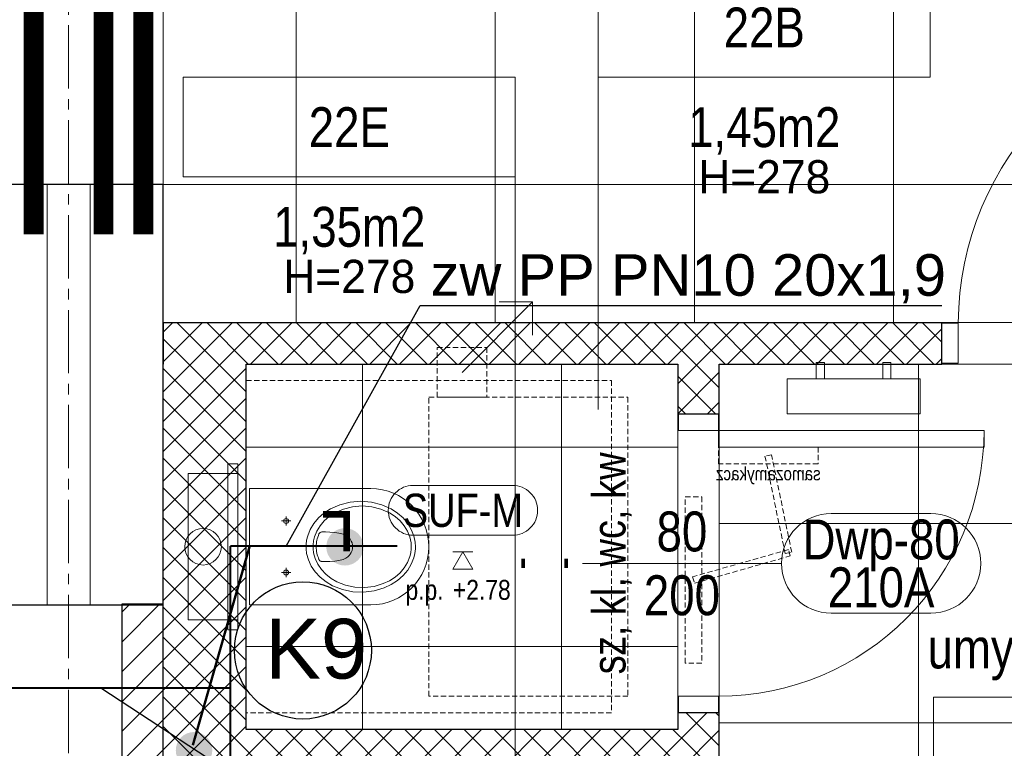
# Model space of a CAD drawing. Header units: millimetres. Extents: x -291747 to 77132, y 46721 to 203932.
# Tile 57 of 110: x 69240 to 69537, y 91142 to 91361. Entities that reach past the tile are written whole.
import ezdxf
from ezdxf.enums import TextEntityAlignment as Align
from ezdxf.lldxf.tags import DXFTag

# ---------------------------------------------------------------- set-up
doc = ezdxf.new("R2010")
doc.units = ezdxf.units.MM
doc.header["$MEASUREMENT"] = 0
for name, pattern in [('xreff_LSN_szatnie_PW_rzuty_14$0$CENTER', [2, 1.25, -0.25, 0.25, -0.25]), ('xreff_LSN_szatnie_PW_rzuty_14$0$CENTER2', [28.575, 19.05, -3.175, 3.175, -3.175]), ('xreff_LSN_szatnie_PW_rzuty_14$0$DASHED', [19.05, 12.7, -6.35]), ('xreff_LSN_szatnie_PW_rzuty_14$0$HIDDEN2', [4.7625, 3.175, -1.5875])]:
    doc.linetypes.add(name, pattern=pattern)
doc.layers.get('0').update_dxf_attribs({"lineweight": 9})
doc.layers.get('Defpoints').update_dxf_attribs({"lineweight": 9})
for name, color, linetype, lineweight in [('FL-xref', 250, 'Continuous', 9), ('FL_ks_nad posadzka', 12, 'Continuous', 50), ('FL_opisy_kanaliza', 1, 'Continuous', 25), ('FL_opisy_woda', 7, 'Continuous', 25), ('FL_Zimna_woda-do odbiorników', 5, 'SOLID', 40), ('xreff_LSN_szatnie_PW_rzuty_14$0$A drzwi płytowe', 252, 'Continuous', 9), ('xreff_LSN_szatnie_PW_rzuty_14$0$A drzwi samozamykacze', 252, 'Continuous', 9), ('xreff_LSN_szatnie_PW_rzuty_14$0$A hatch', 8, 'Continuous', 5), ('xreff_LSN_szatnie_PW_rzuty_14$0$A hatch ściany', 252, 'Continuous', 9), ('xreff_LSN_szatnie_PW_rzuty_14$0$A opis', 252, 'Continuous', 9), ('xreff_LSN_szatnie_PW_rzuty_14$0$A opis pom', 252, 'Continuous', 9), ('xreff_LSN_szatnie_PW_rzuty_14$0$A opis pom pow', 252, 'Continuous', 9), ('xreff_LSN_szatnie_PW_rzuty_14$0$A opis stolarka', 252, 'Continuous', 9), ('xreff_LSN_szatnie_PW_rzuty_14$0$A opis stolarka NWD typ', 252, 'Continuous', 9), ('xreff_LSN_szatnie_PW_rzuty_14$0$A opis stolarka NWD wyposażenie', 252, 'Continuous', 9), ('xreff_LSN_szatnie_PW_rzuty_14$0$A opis technologia', 8, 'Continuous', 13), ('xreff_LSN_szatnie_PW_rzuty_14$0$A sufit', 252, 'Continuous', 9), ('xreff_LSN_szatnie_PW_rzuty_14$0$A sufit obrys', 252, 'Continuous', 9), ('xreff_LSN_szatnie_PW_rzuty_14$0$A sufit podwieszany opis', 8, 'Continuous', 13), ('xreff_LSN_szatnie_PW_rzuty_14$0$A widok wyżej', 252, 'xreff_LSN_szatnie_PW_rzuty_14$0$DASHED', 9), ('xreff_LSN_szatnie_PW_rzuty_14$0$A wyposazenie sanitarne', 8, 'Continuous', 9), ('xreff_LSN_szatnie_PW_rzuty_14$0$A-Wall', 252, 'Continuous', 9), ('xreff_LSN_szatnie_PW_rzuty_14$0$IS grzejniki', 8, 'Continuous', 9), ('xreff_LSN_szatnie_PW_rzuty_14$0$IS wentylacja kratki istniejace', 8, 'Continuous', 9), ('xreff_LSN_szatnie_PW_rzuty_14$0$S-Grid-Iden', 8, 'xreff_LSN_szatnie_PW_rzuty_14$0$CENTER2', 9)]:
    doc.layers.add(name, color=color, linetype=linetype, lineweight=lineweight)
doc.layers.add('xreff_LSN_szatnie_PW_rzuty_14$0$A nadproza SBN', color=252, linetype='xreff_LSN_szatnie_PW_rzuty_14$0$CENTER', lineweight=9, transparency=0.25)
doc.layers.add('xreff_LSN_szatnie_PW_rzuty_14$0$A opis ppoż drzwi', color=252, linetype='Continuous', lineweight=9, transparency=0.25)
doc.styles.get("Standard").update_dxf_attribs({"font": 'arial.ttf'})
doc.styles.add('xreff_LSN_szatnie_PW_rzuty_14$0$Standard', font='txt')
doc.styles.add('xreff_LSN_szatnie_PW_rzuty_14$0$STYL ASA', font='ARIALN.TTF')
tags = doc.linetypes.add('SOLID', pattern=[10, 10, 0]).pattern_tags.tags
tags[6:7] = [DXFTag(74, 4), DXFTag(75, 0), DXFTag(340, '0'), DXFTag(46, 0.0), DXFTag(50, 0.0), DXFTag(44, 0.0), DXFTag(45, 0.0)]
tags[4:5] = [DXFTag(74, 4), DXFTag(75, 0), DXFTag(340, '0'), DXFTag(46, 0.0), DXFTag(50, 0.0), DXFTag(44, 0.0), DXFTag(45, 0.0)]
doc.dimstyles.get("Standard").update_dxf_attribs({"dimtxt": 0.18, "dimasz": 0.18, "dimexe": 0.18, "dimexo": 0.0625, "dimgap": 0.09, "dimtad": 0, "dimtih": 1, "dimtoh": 1, "dimdec": 4, "dimzin": 0, "dimdsep": 46, "dimtxsty": 'Standard', "dimcen": 0.09, "dimadec": 0, "dimazin": 0, "dimtfac": 1, "dimtdec": 4, "dimtofl": 0, "dimtmove": 0, "dimatfit": 3, "dimfxl": 1, "dimtolj": 1, "dimtzin": 0, "dimarcsym": 0})
pattern_1 = [(45, (0, 0), (-4.49012806, 4.49012806), []), (135, (0, 0), (-4.49012806, -4.49012806), [])]

# ---------------------------------------------------------------- blocks, each defined once
blk = doc.blocks.new('xreff_LSN_szatnie_PW_rzuty_14$0$miska ustepowa')
at = {"ltscale": 0.15}
for points in [[(22, 2.5), (22, 17.5), (-22, 17.5), (-22, 2.5)], [(-25, 2.5), (-25, 5.5), (25, 5.5), (25, 2.5)], [(-22, 2.5), (-22, 5.5), (-25, 5.5), (-25, 2.5)], [(22, 2.5), (22, 5.5), (25, 5.5), (25, 2.5)]]:
    blk.add_lwpolyline(points, close=True, dxfattribs=at)
blk.add_lwpolyline([(-17.5, -37.5), (-17.5, -1), (17.5, -1), (17.5, -37.5, -1)], format="xyb", close=True, dxfattribs=at)
at = {"ltscale": 0.15, "elevation": 0}
for points in [[(-7.75, -13.4), (-7.75, -10.6)], [(7.75, -13.4), (7.75, -10.6)], [(-9.15, -12), (-6.35, -12)], [(9.15, -12), (6.35, -12)]]:
    blk.add_lwpolyline(points, dxfattribs=at)
at = {"ltscale": 0.15}
for points in [[(0, -51, 0), (1.34, -50.92, 0), (3.32, -50.49, 0), (5.23, -49.73, 0), (7.04, -48.64, 0), (8.69, -47.25, 0), (10.14, -45.58, 0), (11.37, -43.66, 0), (12.63, -40.81, 0), (13.42, -37.71, 0), (13.69, -34.5, 0), (13.42, -31.29, 0), (12.63, -28.19, 0), (11.37, -25.34, 0), (10.14, -23.42, 0), (8.69, -21.75, 0), (7.04, -20.36, 0), (5.23, -19.27, 0), (3.32, -18.51, 0), (2, -18.19, 0), (0.67, -18.02, 0), (-0.67, -18.02, 0), (-2, -18.19, 0), (-3.97, -18.73, 0), (-5.85, -19.6, 0), (-7.6, -20.79, 0), (-9.2, -22.28, 0), (-10.58, -24.03, 0), (-11.73, -26.02, 0), (-12.88, -28.95, 0), (-13.54, -32.08, 0), (-13.67, -35.31, 0), (-13.27, -38.5, 0), (-12.36, -41.55, 0), (-11.37, -43.66, 0), (-10.14, -45.58, 0), (-8.69, -47.25, 0), (-7.04, -48.64, 0), (-5.23, -49.73, 0), (-3.32, -50.49, 0), (-2, -50.82, 0), (-0.67, -50.98, 0)], [(0, -49.72, 0), (1.2, -49.65, 0), (2.99, -49.27, 0), (4.7, -48.58, 0), (6.32, -47.6, 0), (7.81, -46.36, 0), (9.12, -44.86, 0), (10.22, -43.14, 0), (11.36, -40.58, 0), (12.06, -37.81, 0), (12.31, -34.93, 0), (12.06, -32.05, 0), (11.36, -29.27, 0), (10.22, -26.71, 0), (9.12, -24.99, 0), (7.81, -23.49, 0), (6.32, -22.25, 0), (4.7, -21.27, 0), (2.99, -20.59, 0), (1.8, -20.3, 0), (0.6, -20.15, 0), (-0.6, -20.15, 0), (-1.8, -20.3, 0), (-3.57, -20.78, 0), (-5.26, -21.57, 0), (-6.84, -22.64, 0), (-8.27, -23.97, 0), (-9.51, -25.54, 0), (-10.55, -27.32, 0), (-11.58, -29.95, 0), (-12.17, -32.76, 0), (-12.29, -35.65, 0), (-11.93, -38.52, 0), (-11.11, -41.25, 0), (-10.22, -43.14, 0), (-9.12, -44.86, 0), (-7.81, -46.36, 0), (-6.32, -47.6, 0), (-4.7, -48.58, 0), (-2.98, -49.27, 0), (-1.8, -49.56, 0), (-0.6, -49.7, 0)]]:
    blk.add_polyline3d(points, close=True, dxfattribs=at)
for points in [[(-3.84, -21.91, 0), (-3.98, -21.98, 0), (-4.1, -22.07, 0), (-4.2, -22.18, 0), (-4.29, -22.3, 0), (-4.36, -22.44, 0), (-4.42, -22.59, 0), (-4.45, -22.76, 0), (-4.46, -22.93, 0)], [(0, -32.03, 0), (-0.57, -31.99, 0), (-1.15, -31.86, 0), (-1.71, -31.64, 0), (-2.26, -31.32, 0), (-2.64, -31.01, 0), (-3, -30.63, 0), (-3.43, -29.99, 0), (-3.79, -29.2, 0), (-4.13, -27.92, 0), (-4.31, -26.66, 0), (-4.42, -25.16, 0), (-4.45, -23.87, 0), (-4.46, -22.93, 0)], [(-3.84, -21.91, 0), (-3.37, -21.72, 0), (-2.9, -21.55, 0), (-2.42, -21.41, 0), (-1.94, -21.29, 0), (-1.46, -21.2, 0), (-0.97, -21.14, 0), (-0.49, -21.1, 0), (0, -21.08, 0)], [(3.84, -21.91, 0), (3.37, -21.72, 0), (2.9, -21.55, 0), (2.42, -21.41, 0), (1.94, -21.29, 0), (1.46, -21.2, 0), (0.97, -21.14, 0), (0.49, -21.1, 0), (0, -21.08, 0)], [(0, -32.03, 0), (0.57, -31.99, 0), (1.15, -31.86, 0), (1.71, -31.64, 0), (2.26, -31.32, 0), (2.64, -31.01, 0), (3, -30.63, 0), (3.43, -29.99, 0), (3.79, -29.2, 0), (4.13, -27.92, 0), (4.31, -26.66, 0), (4.42, -25.16, 0), (4.45, -23.87, 0), (4.46, -22.93, 0)], [(3.84, -21.91, 0), (3.98, -21.98, 0), (4.1, -22.07, 0), (4.2, -22.18, 0), (4.29, -22.3, 0), (4.36, -22.44, 0), (4.42, -22.59, 0), (4.45, -22.76, 0), (4.46, -22.93, 0)]]:
    blk.add_polyline3d(points, dxfattribs=at)
for centre, radius in [((0, 13), 5.5), ((-7.75, -12, 0), 0.75), ((7.75, -12, 0), 0.75)]:
    blk.add_circle(centre, radius, dxfattribs=at)
at = {"layer": 'Defpoints', "linetype": 'xreff_LSN_szatnie_PW_rzuty_14$0$HIDDEN2', "ltscale": 0.5}
for points in [[(-50, 0), (50, 0), (50, -110), (-50, -110)], [(-45, -55), (45, -55), (45, -115), (-45, -115)]]:
    blk.add_lwpolyline(points, close=True, dxfattribs=at)
blk = doc.blocks.new('xreff_LSN_szatnie_PW_rzuty_14$0$samozamykacz')
at = {"linetype": 'xreff_LSN_szatnie_PW_rzuty_14$0$HIDDEN2', "ltscale": 0.5}
for points in [[(10, -5), (60, -5), (60, 0), (10, 0)], [(25.86, -31.09), (34.04, -2.23), (35.96, -2.77), (27.78, -31.64)], [(0, -40), (0, -10), (-5, -10), (-5, -40)], [(-2.3, -24.02), (27.08, -30.11), (26.67, -32.07), (-2.7, -25.98)]]:
    blk.add_lwpolyline(points, close=True, dxfattribs=at)
at = {"insert": (1, -25), "char_height": 4, "attachment_point": 2, "rotation": 90, "style": 'xreff_LSN_szatnie_PW_rzuty_14$0$STYL ASA'}
blk.add_mtext_dynamic_manual_height_columns('\\pxqc;samozamykacz', width=75.7344, gutter_width=1, heights=[0], dxfattribs=at)
blk = doc.blocks.new('xreff_LSN_szatnie_PW_rzuty_14$0$środek')
blk.add_line((0, 0), (0, -10))
blk = doc.blocks.new('xreff_LSN_szatnie_PW_rzuty_14$0$ddtag_RIGHT')
at = {"transparency": 33554687}
blk.add_lwpolyline([(30, 0), (-30, 0)], dxfattribs=at)
at = {"layer": 'xreff_LSN_szatnie_PW_rzuty_14$0$A opis stolarka NWD typ', "transparency": 33554687}
blk.add_lwpolyline([(75, 15, -1), (75, -15), (45, -15, -1), (45, 15)], format="xyb", close=True, dxfattribs=at)
at = {"ltscale": 0.1, "transparency": 33554687, "style": 'xreff_LSN_szatnie_PW_rzuty_14$0$STYL ASA'}
blk.add_attdef('DOORS:AKUSTYKA', text='', height=10, rotation=90, dxfattribs=at).set_placement((-49, 0), align=Align.MIDDLE_CENTER)
blk.add_attdef('DOORS:SZEROKOŚĆ', text='', height=12, dxfattribs=at).set_placement((0, 0, 0), align=Align.BOTTOM_CENTER)
blk.add_attdef('DOORS:WYSOKOŚĆ', text='', height=12, dxfattribs=at).set_placement((0, -3.6, 0), align=Align.TOP_CENTER)
at = {"layer": 'xreff_LSN_szatnie_PW_rzuty_14$0$A opis ppoż drzwi', "ltscale": 0.1, "transparency": 33554687, "style": 'xreff_LSN_szatnie_PW_rzuty_14$0$STYL ASA'}
blk.add_attdef('DOORS:PPOŻ', text='', height=10, rotation=90, dxfattribs=at).set_placement((-36, 0), align=Align.MIDDLE_CENTER)
at = {"layer": 'xreff_LSN_szatnie_PW_rzuty_14$0$A opis stolarka NWD typ', "ltscale": 0.1, "transparency": 33554687, "style": 'xreff_LSN_szatnie_PW_rzuty_14$0$STYL ASA'}
blk.add_attdef('DOORS:TYP', text='', height=12, dxfattribs=at).set_placement((60, -2.4, 0), align=Align.BOTTOM_CENTER)
blk.add_attdef('DOORS:PODTYP', text='', height=12, dxfattribs=at).set_placement((60, -1.2, 0), align=Align.TOP_CENTER)
at = {"layer": 'xreff_LSN_szatnie_PW_rzuty_14$0$A opis stolarka NWD wyposażenie', "ltscale": 0.1, "transparency": 33554687, "style": 'xreff_LSN_szatnie_PW_rzuty_14$0$STYL ASA'}
blk.add_attdef('DOORS:WYPOSAŻENIE', text='', height=10, rotation=90, dxfattribs=at).set_placement((-22, 0), align=Align.MIDDLE_CENTER)
blk = doc.blocks.new('xreff_LSN_szatnie_PW_rzuty_14$0$tag wn')
blk.add_lwpolyline([(-25, -7.5), (25, -7.5), (25, 7.5), (-25, 7.5)], close=True)
at = {"style": 'xreff_LSN_szatnie_PW_rzuty_14$0$STYL ASA'}
blk.add_attdef('ROOM:NO', text='', height=6, dxfattribs=at).set_placement((0, 0), align=Align.MIDDLE_CENTER)
at = {"layer": 'xreff_LSN_szatnie_PW_rzuty_14$0$A opis pom pow', "style": 'xreff_LSN_szatnie_PW_rzuty_14$0$STYL ASA'}
blk.add_attdef('ROOM:AREA', text='', height=6, dxfattribs=at).set_placement((0, -15), align=Align.MIDDLE_CENTER)
blk = doc.blocks.new('xreff_LSN_szatnie_PW_rzuty_14$0$metka')
blk.add_lwpolyline([(-15, -7.5), (15, -7.5, 0.414214), (22.5, 0), (22.5, 0, 0.414214), (15, 7.5), (-15, 7.5, 0.414214), (-22.5, 0), (-22.5, 0, 0.414214)], format="xyb", close=True)
at = {"style": 'xreff_LSN_szatnie_PW_rzuty_14$0$STYL ASA'}
blk.add_attdef('DETAIL:NO', text='', height=10, dxfattribs=at).set_placement((0, 0), align=Align.MIDDLE_CENTER)
blk = doc.blocks.new('xreff_LSN_szatnie_PW_rzuty_14$0$Anno_Elevation_Label_8')
at = {"color": 0, "linetype": 'ByBlock'}
blk.add_line((-0.05, 0), (0.05, 0), dxfattribs=at)
blk.add_lwpolyline([(0, 0), (-0.05, -0.0866), (0.05, -0.0866)], close=True, dxfattribs=at)
at = {"color": 0, "linetype": 'ByBlock', "style": 'xreff_LSN_szatnie_PW_rzuty_14$0$STYL ASA'}
blk.add_attdef('PREFIX', text='', height=0.1, dxfattribs=at).set_placement((-0.0971, -0.2406), align=Align.RIGHT)
for tag, p in [('ELEVATION', (-0.05, -0.2406)), ('SUFFIX', (-0.05, -0.3811))]:
    blk.add_attdef(tag, p, '', height=0.1, dxfattribs=at)
blk = doc.blocks.new('xreff_LSN_szatnie_PW_rzuty_14')
at = {"layer": 'xreff_LSN_szatnie_PW_rzuty_14$0$A hatch', "linetype": 'Continuous', "lineweight": 5}
h = blk.add_hatch(dxfattribs=at)
h.set_pattern_fill('ANSI31', color=256, scale=2, style=0)
h.set_pattern_definition([(45, (0, 0), (-4.49012806, 4.49012806), [])])
h.paths.add_polyline_path([(69271.18, 91017.22), (69283.68, 91017.22), (69283.68, 91185.41), (69271.18, 91185.41)], flags=0)
at = {"layer": 'xreff_LSN_szatnie_PW_rzuty_14$0$A hatch ściany', "linetype": 'Continuous', "lineweight": 9}
h = blk.add_hatch(dxfattribs=at)
h.set_pattern_fill('ANSI37', color=256, scale=2, style=0)
h.set_pattern_definition(pattern_1)
h.paths.add_polyline_path([(69438.68, 91270.22), (69442.85, 91260.85), (69451.18, 91257.72), (69518.18, 91257.72), (69518.18, 91270.22)], flags=0)
h.paths.add_polyline_path([(69618.18, 91270.22), (69618.18, 91257.72), (69685.18, 91257.72), (69693.52, 91260.85), (69697.68, 91270.22)], flags=0)
h.paths.add_polyline_path([(69102.68, 91257.72), (69226.68, 91257.72), (69226.68, 91270.22), (69102.68, 91270.22)], flags=0)
h.paths.add_polyline_path([(68961.18, 91270.22), (68957.02, 91260.85), (68961.18, 91257.72), (68971.18, 91257.72), (68971.18, 91270.22)], flags=0)
h.paths.add_polyline_path([(69071.18, 91270.22), (69071.18, 91257.72), (69097.68, 91257.72), (69102.68, 91257.72), (69102.68, 91270.22)], flags=0)
h.paths.add_polyline_path([(68837.68, 91270.22), (68668.68, 91270.22), (68668.68, 91258.22), (68668.68, 91257.72), (68827.68, 91257.72), (68827.68, 91258.22), (68837.68, 91263.22)], flags=0)
h.paths.add_polyline_path([(68842.68, 91257.72), (68842.68, 91270.22), (68837.68, 91270.22), (68837.68, 91257.72)], flags=0)
h.paths.add_polyline_path([(68942.68, 91270.22), (68942.68, 91257.72), (68948.68, 91257.72), (68957.02, 91260.85), (68961.18, 91270.22)], flags=0)
h.paths.add_polyline_path([(69292.02, 91259.8), (69283.68, 91270.22), (69283.68, 91257.72)], flags=0)
h.paths.add_polyline_path([(69283.68, 91270.22), (69292.02, 91259.8), (69308.68, 91257.72), (69438.68, 91257.72), (69442.85, 91260.85), (69438.68, 91270.22)], flags=0)
h.paths.add_polyline_path([(69697.68, 91270.22), (69693.52, 91260.85), (69697.68, 91257.72), (69759.68, 91257.72), (69761.68, 91261.64), (69762.68, 91270.22)], flags=0)
h.paths.add_polyline_path([(69762.68, 91270.22), (69761.68, 91261.64), (69762.68, 91257.72), (69852.68, 91257.72), (69852.68, 91270.22)], flags=0)
h = blk.add_hatch(dxfattribs=at)
h.set_pattern_fill('ANSI37', color=256, scale=2, style=0)
h.set_pattern_definition([(45, (0, 0), (-4.49012806, 4.49012806), []), (135, (0, 0), (-4.49012806, -4.49012806), [])])
h.paths.add_polyline_path([(69438.68, 90957.22), (69451.18, 90969.72), (69451.18, 91017.22), (69441.81, 91021.39), (69438.68, 91017.22)], flags=0)
h.paths.add_polyline_path([(69438.68, 91029.72), (69441.81, 91021.39), (69451.18, 91017.22), (69451.18, 91036.23), (69438.68, 91036.23)], flags=0)
h.paths.add_polyline_path([(69438.68, 91126.23), (69451.18, 91126.23), (69451.18, 91147.72), (69441.81, 91143.55), (69438.68, 91135.22)], flags=0)
h.paths.add_polyline_path([(69438.68, 91147.72), (69441.81, 91143.55), (69451.18, 91147.72), (69451.18, 91152.72), (69438.68, 91152.72)], flags=0)
h.paths.add_polyline_path([(69438.68, 91242.72), (69451.18, 91242.72), (69451.18, 91257.72), (69442.85, 91260.85), (69438.68, 91257.72)], flags=0)
h = blk.add_hatch(dxfattribs=at)
h.set_pattern_fill('ANSI37', color=256, scale=2, angle=-360, style=0)
h.set_pattern_definition([(45, (0, 0), (-4.49012806, 4.49012806), []), (135, (0, 0), (-4.49012806, -4.49012806), [])])
h.paths.add_polyline_path([(69308.68, 91257.72), (69292.02, 91259.8), (69283.68, 91257.72), (69283.68, 91147.72), (69301.39, 91143.55), (69308.68, 91147.72)], flags=0)
h.paths.add_polyline_path([(69308.68, 91135.22), (69301.39, 91143.55), (69283.68, 91147.72), (69283.68, 91017.22), (69308.68, 91029.72)], flags=0)
h = blk.add_hatch(dxfattribs=at)
h.set_pattern_fill('ANSI37', color=256, scale=2, style=0)
h.set_pattern_definition(pattern_1)
h.paths.add_polyline_path([(69308.68, 91147.72), (69301.39, 91143.55), (69308.68, 91135.22), (69438.68, 91135.22), (69441.81, 91143.55), (69438.68, 91147.72)], flags=0)
at = {"layer": 'xreff_LSN_szatnie_PW_rzuty_14$0$A drzwi płytowe', "linetype": 'Continuous', "lineweight": 9, "ltscale": 0.2}
for points in [[(69523.18, 91257.97), (69518.18, 91257.97), (69518.18, 91269.97), (69523.18, 91269.97)], [(69438.93, 91237.72), (69438.93, 91242.72), (69450.93, 91242.72), (69450.93, 91237.72)], [(69438.93, 91157.72), (69438.93, 91152.72), (69450.93, 91152.72), (69450.93, 91157.72)]]:
    blk.add_lwpolyline(points, close=True, dxfattribs=at)
at = {"layer": 'xreff_LSN_szatnie_PW_rzuty_14$0$A drzwi płytowe', "linetype": 'Continuous', "lineweight": 9}
blk.add_lwpolyline([(69450.93, 91237.72), (69450.93, 91232.72), (69530.93, 91232.72), (69530.93, 91237.72)], close=True, dxfattribs=at)
at = {"layer": 'xreff_LSN_szatnie_PW_rzuty_14$0$A drzwi płytowe', "linetype": 'Continuous', "lineweight": 9, "ltscale": 0.2, "extrusion": (0, 0, -1)}
blk.add_arc((-69613.18, 91269.97), 90, 0, 90, dxfattribs=at)
at = {"layer": 'xreff_LSN_szatnie_PW_rzuty_14$0$A drzwi płytowe', "linetype": 'Continuous', "lineweight": 9, "ltscale": 0.2}
blk.add_arc((69450.93, 91237.72), 80, 270, 0, dxfattribs=at)
at = {"layer": 'xreff_LSN_szatnie_PW_rzuty_14$0$A nadproza SBN', "ltscale": 4, "const_width": 6}
for points in [[(69244.68, 91446.72), (69244.68, 91296.72)], [(69265.68, 91446.72), (69265.68, 91296.72)], [(69277.68, 91446.72), (69277.68, 91296.72)]]:
    blk.add_lwpolyline(points, dxfattribs=at)
at = {"layer": 'xreff_LSN_szatnie_PW_rzuty_14$0$A opis pom'}
for points in [[(69414.72, 91344.02), (69414.72, 91244.02)], [(69389.72, 91314.02), (69389.72, 91114.02)]]:
    blk.add_lwpolyline(points, dxfattribs=at)
at = {"layer": 'xreff_LSN_szatnie_PW_rzuty_14$0$A sufit', "linetype": 'Continuous', "lineweight": 9}
for p, q in [((69323.68, 91270.22), (69323.68, 91473.22)), ((69383.68, 91270.22), (69383.68, 91473.22)), ((69443.68, 91270.22), (69443.68, 91473.22)), ((69503.68, 91270.22), (69503.68, 91473.22)), ((69283.68, 91311.72), (70083.68, 91311.72)), ((69343.68, 91147.72), (69343.68, 91257.72)), ((69403.68, 91147.72), (69403.68, 91257.72)), ((69451.18, 90969.72), (69451.18, 91257.72)), ((69511.18, 90969.72), (69511.18, 91257.72)), ((69308.68, 91232.72), (69438.68, 91232.72)), ((69451.18, 91209.72), (69685.18, 91209.72)), ((69308.68, 91172.72), (69438.68, 91172.72)), ((69451.18, 91149.72), (69685.18, 91149.72))]:
    blk.add_line(p, q, dxfattribs=at)
at = {"layer": 'xreff_LSN_szatnie_PW_rzuty_14$0$A sufit obrys'}
for points in [[(70083.68, 91473.22), (69283.68, 91473.22), (69283.68, 91270.22), (70083.68, 91270.22)], [(69438.68, 91147.72), (69438.68, 91257.72), (69308.68, 91257.72), (69308.68, 91147.72)], [(69685.18, 91257.72), (69451.18, 91257.72), (69451.18, 90969.72), (69662.75, 90969.72), (69662.75, 90992.46), (69685.18, 90992.46)]]:
    blk.add_lwpolyline(points, close=True, dxfattribs=at)
at = {"layer": 'xreff_LSN_szatnie_PW_rzuty_14$0$A widok wyżej', "linetype": 'xreff_LSN_szatnie_PW_rzuty_14$0$DASHED', "lineweight": 9, "ltscale": 0.2}
blk.add_line((69283.68, 91025.22), (69283.68, 91185.22), dxfattribs=at)
at = {"layer": 'xreff_LSN_szatnie_PW_rzuty_14$0$A widok wyżej', "ltscale": 0.2}
blk.add_lwpolyline([(69226.68, 91431.72), (69283.68, 91431.72), (69283.68, 91311.72), (69226.68, 91311.72)], close=True, dxfattribs=at)
at = {"layer": 'xreff_LSN_szatnie_PW_rzuty_14$0$A-Wall', "linetype": 'Continuous', "lineweight": 25}
for p, q in [((69283.68, 91311.72), (69226.68, 91311.72)), ((69283.68, 91270.22), (69283.68, 91311.72)), ((69283.68, 91270.22), (69283.68, 91257.72)), ((69283.68, 91270.22), (69518.18, 91270.22)), ((69283.68, 91257.72), (69283.68, 91270.22)), ((69518.18, 91257.72), (69518.18, 91270.22)), ((69283.68, 91185.22), (69283.68, 91257.72)), ((69283.68, 91017.22), (69283.68, 91257.72)), ((69308.68, 91257.72), (69438.68, 91257.72)), ((69308.68, 91147.72), (69308.68, 91257.72)), ((69438.68, 91257.72), (69438.68, 91242.72)), ((69451.18, 91257.72), (69518.18, 91257.72)), ((69451.18, 91242.72), (69451.18, 91257.72)), ((69438.68, 91242.72), (69451.18, 91242.72)), ((69226.68, 91185.22), (69283.68, 91185.22)), ((69283.68, 91185.41), (69271.18, 91185.41)), ((69271.18, 91185.41), (69271.18, 91017.22)), ((69283.68, 91017.22), (69283.68, 91185.41)), ((69451.18, 91152.72), (69438.68, 91152.72)), ((69438.68, 91152.72), (69438.68, 91147.72)), ((69451.18, 91126.23), (69451.18, 91152.72)), ((69438.68, 91147.72), (69308.68, 91147.72))]:
    blk.add_line(p, q, dxfattribs=at)
at = {"layer": 'xreff_LSN_szatnie_PW_rzuty_14$0$A-Wall'}
for points in [[(69248.68, 91311.72), (69248.68, 91185.22)], [(69261.68, 91185.22), (69261.68, 91311.72)]]:
    blk.add_lwpolyline(points, dxfattribs=at)
at = {"layer": 'xreff_LSN_szatnie_PW_rzuty_14$0$IS grzejniki'}
for p, q in [((69480.4, 91253.22), (69480.4, 91258.22)), ((69480.4, 91258.22), (69482.9, 91258.22)), ((69482.9, 91258.22), (69482.9, 91253.22)), ((69502.9, 91258.22), (69500.4, 91258.22)), ((69500.4, 91258.22), (69500.4, 91253.22)), ((69502.9, 91253.22), (69502.9, 91258.22)), ((69511.65, 91253.22), (69471.65, 91253.22)), ((69471.65, 91253.22), (69471.65, 91242.72)), ((69511.65, 91242.72), (69511.65, 91253.22)), ((69471.65, 91242.72), (69511.65, 91242.72))]:
    blk.add_line(p, q, dxfattribs=at)
at = {"layer": 'xreff_LSN_szatnie_PW_rzuty_14$0$IS wentylacja kratki istniejace'}
for points in [[(69394.9, 91276.43), (69373.68, 91255.22)], [(69394.9, 91266.43), (69394.9, 91276.43), (69384.9, 91276.43)]]:
    blk.add_lwpolyline(points, dxfattribs=at)
at = {"layer": 'xreff_LSN_szatnie_PW_rzuty_14$0$IS wentylacja kratki istniejace', "linetype": 'xreff_LSN_szatnie_PW_rzuty_14$0$HIDDEN2', "ltscale": 0.5}
blk.add_lwpolyline([(69366.18, 91262.72), (69381.18, 91262.72), (69381.18, 91247.72), (69366.18, 91247.72)], close=True, dxfattribs=at)
at = {"layer": 'xreff_LSN_szatnie_PW_rzuty_14$0$S-Grid-Iden'}
blk.add_lwpolyline([(69255.18, 92131.22), (69255.18, 90539.22)], dxfattribs=at)
at = {"layer": 'xreff_LSN_szatnie_PW_rzuty_14$0$A drzwi płytowe', "linetype": 'Continuous', "lineweight": 9, "ltscale": 0.2, "rotation": 270}
blk.add_blockref('xreff_LSN_szatnie_PW_rzuty_14$0$środek', (69444.93, 91197.72), dxfattribs=at)
at = {"layer": 'xreff_LSN_szatnie_PW_rzuty_14$0$A drzwi samozamykacze', "xscale": -1, "rotation": 90}
blk.add_blockref('xreff_LSN_szatnie_PW_rzuty_14$0$samozamykacz', (69440.93, 91227.72), dxfattribs=at)
at = {"layer": 'xreff_LSN_szatnie_PW_rzuty_14$0$A opis pom', "linetype": 'Continuous', "lineweight": 9, "xscale": 2, "yscale": 2, "zscale": 2}
for p, values in [((69464.72, 91359.02), {'ROOM:NO': '22B', 'ROOM:AREA': '1,45m2'}), ((69339.72, 91329.02), {'ROOM:NO': '22E', 'ROOM:AREA': '1,35m2'}), ((69565.68, 91142.49), {'ROOM:NO': '22A', 'ROOM:AREA': '6,70m2'})]:
    blk.add_blockref('xreff_LSN_szatnie_PW_rzuty_14$0$tag wn', p, dxfattribs=at).add_auto_attribs(values)
at = {"layer": 'xreff_LSN_szatnie_PW_rzuty_14$0$A opis stolarka', "linetype": 'Continuous', "lineweight": 9}
ref = blk.add_blockref('xreff_LSN_szatnie_PW_rzuty_14$0$ddtag_RIGHT', (69439.93, 91197.72), dxfattribs=at)
ref.add_attrib('DOORS:AKUSTYKA', '-', dxfattribs={"layer": '0', "ltscale": 0.1, "height": 10, "rotation": 90, "style": 'xreff_LSN_szatnie_PW_rzuty_14$0$STYL ASA'}).set_placement((69390.93, 91197.72), align=Align.MIDDLE_CENTER)
ref.add_attrib('DOORS:PPOŻ', '-', dxfattribs={"layer": 'xreff_LSN_szatnie_PW_rzuty_14$0$A opis ppoż drzwi', "ltscale": 0.1, "height": 10, "rotation": 90, "style": 'xreff_LSN_szatnie_PW_rzuty_14$0$STYL ASA'}).set_placement((69403.93, 91197.72), align=Align.MIDDLE_CENTER)
ref.add_attrib('DOORS:WYSOKOŚĆ', '200', dxfattribs={"layer": '0', "ltscale": 0.1, "height": 12, "style": 'xreff_LSN_szatnie_PW_rzuty_14$0$STYL ASA'}).set_placement((69439.93, 91194.12, 0), align=Align.TOP_CENTER)
ref.add_attrib('DOORS:SZEROKOŚĆ', '80', dxfattribs={"layer": '0', "ltscale": 0.1, "height": 12, "style": 'xreff_LSN_szatnie_PW_rzuty_14$0$STYL ASA'}).set_placement((69439.93, 91197.72, 0), align=Align.BOTTOM_CENTER)
ref.add_attrib('DOORS:PODTYP', '210A', dxfattribs={"layer": 'xreff_LSN_szatnie_PW_rzuty_14$0$A opis stolarka NWD typ', "ltscale": 0.1, "height": 12, "style": 'xreff_LSN_szatnie_PW_rzuty_14$0$STYL ASA'}).set_placement((69499.93, 91196.52, 0), align=Align.TOP_CENTER)
ref.add_attrib('DOORS:TYP', 'Dwp-80', dxfattribs={"layer": 'xreff_LSN_szatnie_PW_rzuty_14$0$A opis stolarka NWD typ', "ltscale": 0.1, "height": 12, "style": 'xreff_LSN_szatnie_PW_rzuty_14$0$STYL ASA'}).set_placement((69499.93, 91195.32, 0), align=Align.BOTTOM_CENTER)
ref.add_attrib('DOORS:WYPOSAŻENIE', 'sz, kl, wc, kw', dxfattribs={"layer": 'xreff_LSN_szatnie_PW_rzuty_14$0$A opis stolarka NWD wyposażenie', "ltscale": 0.1, "height": 10, "rotation": 90, "style": 'xreff_LSN_szatnie_PW_rzuty_14$0$STYL ASA'}).set_placement((69417.93, 91197.72), align=Align.MIDDLE_CENTER)
at = {"layer": 'xreff_LSN_szatnie_PW_rzuty_14$0$A sufit podwieszany opis', "linetype": 'Continuous', "lineweight": 13}
blk.add_blockref('xreff_LSN_szatnie_PW_rzuty_14$0$metka', (69373.95, 91213.68), dxfattribs=at).add_auto_attribs({'DETAIL:NO': 'SUF-M'})
at = {"layer": 'xreff_LSN_szatnie_PW_rzuty_14$0$A sufit podwieszany opis', "linetype": 'Continuous', "lineweight": 13, "xscale": 60, "yscale": 60, "zscale": 60}
blk.add_blockref('xreff_LSN_szatnie_PW_rzuty_14$0$Anno_Elevation_Label_8', (69373.95, 91201.18, 278), dxfattribs=at).add_auto_attribs({'PREFIX': 'p.p.', 'ELEVATION': '+2.78'})
at = {"layer": 'xreff_LSN_szatnie_PW_rzuty_14$0$A wyposazenie sanitarne', "rotation": 90}
blk.add_blockref('xreff_LSN_szatnie_PW_rzuty_14$0$miska ustepowa', (69308.68, 91202.72), dxfattribs=at)
at = {"layer": 'xreff_LSN_szatnie_PW_rzuty_14$0$A opis', "linetype": 'Continuous', "lineweight": 9, "char_height": 10, "attachment_point": 5, "style": 'xreff_LSN_szatnie_PW_rzuty_14$0$Standard'}
for insert in [(69464.72, 91314.02), (69339.72, 91284.02)]:
    blk.add_mtext_dynamic_manual_height_columns('\\A1;\\pxqc;H=278', width=72.7481, gutter_width=1, heights=[0], dxfattribs=dict(at, insert=insert))
at = {"layer": 'xreff_LSN_szatnie_PW_rzuty_14$0$A opis technologia', "insert": (69565.68, 91162.49), "char_height": 12, "attachment_point": 8, "style": 'xreff_LSN_szatnie_PW_rzuty_14$0$STYL ASA'}
blk.add_mtext_dynamic_manual_height_columns('umywalnia + WC', width=132.7983, gutter_width=1, heights=[0], dxfattribs=at)

msp = doc.modelspace()

# ---------------------------------------------------------------- block references
at = {"layer": 'FL-xref'}
msp.add_blockref('xreff_LSN_szatnie_PW_rzuty_14', (0, 0), dxfattribs=at)

# ---------------------------------------------------------------- next in the draw order: hatches: boundary and pattern name
at = {"layer": 'FL_ks_nad posadzka'}
msp.add_hatch(color=256, dxfattribs=at).paths.add_polyline_path([(69292.96, 91146.96, 1), (69292.96, 91135.96, 1)])
at = {"layer": 'FL_Zimna_woda-do odbiorników'}
msp.add_hatch(color=256, dxfattribs=at).paths.add_polyline_path([(69332.79, 91202.69, -1), (69344.04, 91202.69, -1)])

# ---------------------------------------------------------------- next in the draw order: linework, layer by layer
at = {"layer": 'FL_ks_nad posadzka'}
msp.add_line((69309.68, 91202.72), (69292.59, 91143.03), dxfattribs=at)
at = {"layer": 'FL_opisy_kanaliza'}
msp.add_circle((69325.74, 91171.5), 20.64, dxfattribs=at)
at = {"layer": 'FL_Zimna_woda-do odbiorników'}
for p, q in [((69303.95, 91047.3), (69303.95, 91202.94)), ((69354.15, 91202.94), (69303.95, 91202.94)), ((69212.89, 91160.22), (69303.95, 91160.22))]:
    msp.add_line(p, q, dxfattribs=at)
at = {"layer": 'FL_Zimna_woda-do odbiorników', "const_width": 2}
msp.add_lwpolyline([(69338.92, 91201.31), (69338.92, 91212.44), (69331.82, 91212.44)], dxfattribs=at)

# ---------------------------------------------------------------- next in the draw order: texts
at = {"layer": 'FL_opisy_kanaliza', "insert": (69314.39, 91162.77), "char_height": 18, "attachment_point": 7}
msp.add_mtext('K9', dxfattribs=at)
at = {"layer": 'FL_opisy_woda', "insert": (69364.19, 91275.95), "char_height": 12.5, "attachment_point": 7}
msp.add_mtext('zw PP PN10 20x1,9\\P', dxfattribs=at)

# ---------------------------------------------------------------- next in the draw order: leaders
at = {"layer": 'FL_opisy_woda', "annotation_type": 0, "has_hookline": 1, "hookline_direction": 0}
for points, text_width in [([(69320.68, 91202.94), (69361.07, 91275.33), (69363.57, 91275.33)], 154.06), ([(69264.91, 91160.22), (69333.56, 91115.43), (69336.06, 91115.43)], 154.04)]:
    msp.add_leader(points, dimstyle='Standard', override={"dimtxt": 2.5, "dimasz": 2.5, "dimexe": 1.25, "dimexo": 0.625, "dimgap": 0.625, "dimtad": 1, "dimtih": 0, "dimtoh": 0, "dimdec": 2, "dimzin": 8, "dimdsep": 44, "dimcen": 2.5, "dimtdec": 2, "dimtofl": 1, "dimldrblk": 'None', "dimtolj": 0, "dimtzin": 8}, dxfattribs=dict(at, text_width=text_width))

doc.saveas('drawing.dxf')
